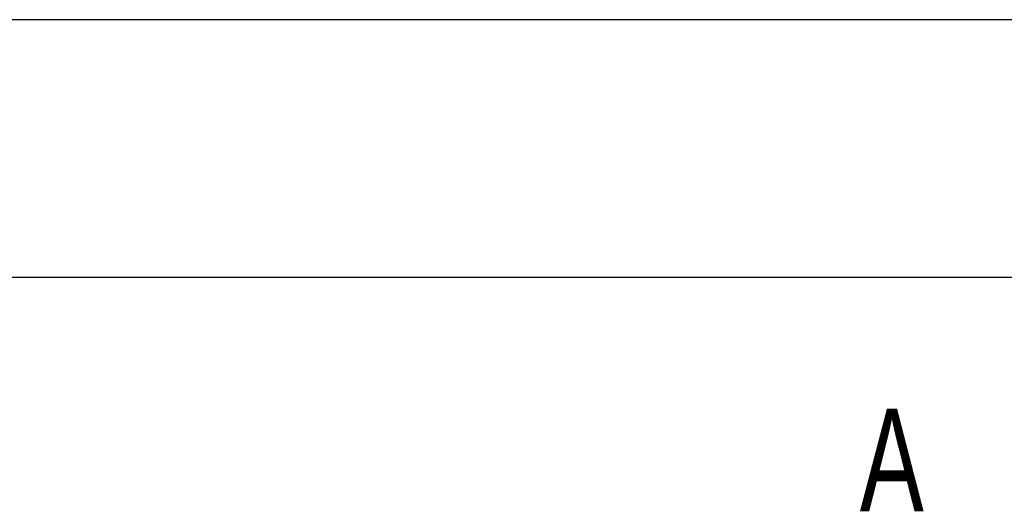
# Model space of a CAD drawing. Header units: millimetres. Extents: x -227 to 3135, y -1502 to 860.
# Tile 116 of 256: x 6 to 40, y -948 to -931. Entities that reach past the tile are written whole.
import ezdxf

# ---------------------------------------------------------------- set-up
doc = ezdxf.new("R2010")
doc.units = ezdxf.units.MM
doc.layers.add('2', color=7, linetype='CONTINUOUS', true_color=0xffffff)
doc.styles.add('CHN', font='txt')

msp = doc.modelspace()

# ---------------------------------------------------------------- linework, layer by layer
at = {"layer": '2', "linetype": 'Continuous'}
for p, q in [((37.235, -930.902), (-57.859, -930.902)), ((342.141, -930.902), (37.235, -930.902)), ((34.979, -939.702), (-57.859, -939.702)), ((342.141, -939.702), (34.979, -939.702))]:
    msp.add_line(p, q, dxfattribs=at)

# ---------------------------------------------------------------- texts
at = {"layer": '2', "style": 'CHN', "width": 0.7}
msp.add_text('A', height=3.5, dxfattribs=at).set_placement((34.822, -947.677))

doc.saveas('drawing.dxf')
